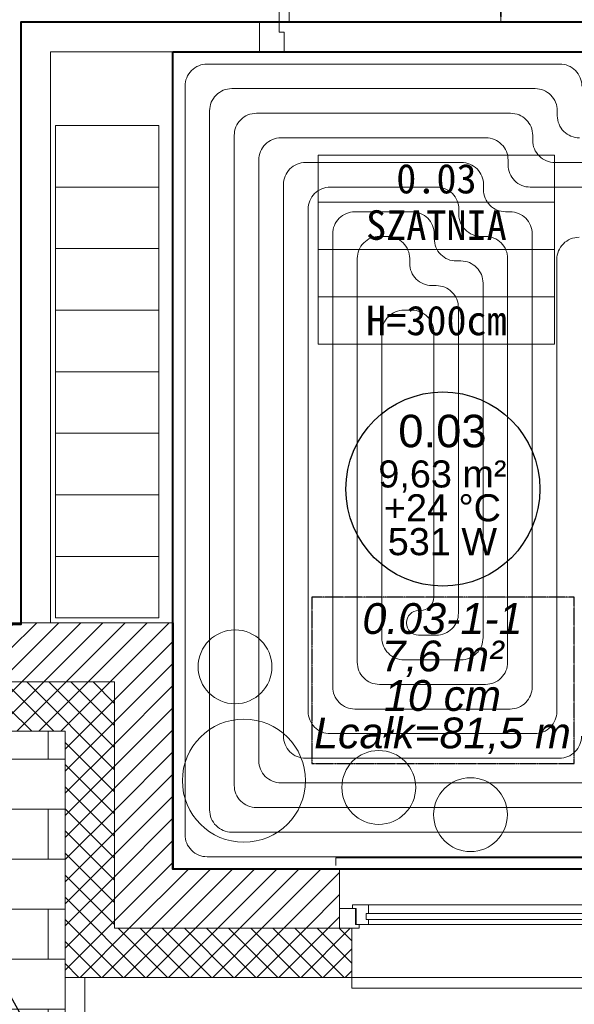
# Model space of a CAD drawing. Header units: millimetres. Extents: x -17122 to 7392, y -6480 to -3200.
# Tile 36 of 70: x -1929 to -1704, y -5091 to -4691. Entities that reach past the tile are written whole.
import ezdxf
from ezdxf import colors
from ezdxf.entities.mleader import LeaderData, LeaderLine
from ezdxf.enums import TextEntityAlignment as Align
from ezdxf.math import Vec2, Vec3

# ---------------------------------------------------------------- set-up
doc = ezdxf.new("R2010")
doc.units = ezdxf.units.MM
doc.linetypes.add('HIDDEN2', pattern=[4.7625, 3.175, -1.5875])
doc.linetypes.add('HIDDENX2', pattern=[0.1905, 0.127, -0.0635])
doc.layers.add('_k_niewidoczna', color=72, linetype='Continuous', lineweight=9, plot=False)
for name, color, linetype, lineweight in [('_k_opis', 7, 'Continuous', 13), ('_k_stolarka', 7, 'Continuous', 13), ('_k_wyposażenia', 251, 'Continuous', 9), ('_k_zarys', 7, 'HIDDEN2', 20), ('_k_ściany', 7, 'Continuous', 0), ('IS_b717ccf2-f286-464b-8c1c-720d6d4c2098__k_krawężnik', 252, 'Continuous', 5), ('IS_b717ccf2-f286-464b-8c1c-720d6d4c2098__k_kreskowanie', 250, 'Continuous', 5), ('IS_b717ccf2-f286-464b-8c1c-720d6d4c2098__k_wyposażenia', 251, 'Continuous', 5), ('s-gaz', 54, 'Continuous', 50)]:
    doc.layers.add(name, color=color, linetype=linetype, lineweight=lineweight)
for name, color, linetype, lineweight, true_color in [('Default', 7, 'Continuous', 15, 0x000000), ('IS_b717ccf2-f286-464b-8c1c-720d6d4c2098__k_ocieplenie', 7, 'Continuous', 13, 0x000000), ('IS_b717ccf2-f286-464b-8c1c-720d6d4c2098__k_opis', 7, 'Continuous', 5, 0x000000), ('IS_b717ccf2-f286-464b-8c1c-720d6d4c2098__k_tabela', 7, 'Continuous', 5, 0x000000), ('IS_b717ccf2-f286-464b-8c1c-720d6d4c2098__k_ściany', 7, 'Continuous', 5, 0x000000), ('IS_Heating_cooling floor', 7, 'HIDDENX2', 5, 0x008000), ('IS_Room (Automatic)', 7, 'Continuous', 5, 0xffffff), ('IS_Strefa podłóg', 7, 'Continuous', 40, 0x008000), ('IS_Strop1', 7, 'Continuous', 5, 0x000080), ('IS_Wężownica OChP', 7, 'Continuous', 5, 0x800080)]:
    doc.layers.add(name, color=color, linetype=linetype, lineweight=lineweight, true_color=true_color)
doc.styles.add('Arial_____', font='arial.ttf')
doc.styles.add('Arial__I__', font='ariali.ttf')
doc.styles.add('GENERATED_STYLE_1', font='MS Gothic.ttf')
doc.styles.add('GENERATED_STYLE_2', font='MS Gothic.ttf')
doc.styles.get("Standard").update_dxf_attribs({"font": 'arial.ttf'})

# ---------------------------------------------------------------- blocks, each defined once
blk = doc.blocks.new('szatnia_moduł_5')
at = {"layer": '_k_wyposażenia', "ltscale": 20}
for points in [[(29595.93, -1630.11), (29637.93, -1630.11), (29637.93, -1605.11), (29595.93, -1605.11)], [(29595.93, -1605.11), (29637.93, -1605.11), (29637.93, -1705.11), (29595.93, -1705.11)], [(29595.93, -1655.11), (29637.93, -1655.11), (29637.93, -1630.11), (29595.93, -1630.11)], [(29595.93, -1680.11), (29637.93, -1680.11), (29637.93, -1655.11), (29595.93, -1655.11)], [(29595.93, -1705.11), (29637.93, -1705.11), (29637.93, -1680.11), (29595.93, -1680.11)]]:
    blk.add_lwpolyline(points, close=True, dxfattribs=at)
blk = doc.blocks.new('D_130w')
at = {"layer": '_k_niewidoczna', "lineweight": 0, "ltscale": 3}
blk.add_lwpolyline([(0, 140), (0, 10)], dxfattribs=at)
at = {"layer": '_k_stolarka', "lineweight": 0, "ltscale": 2}
for points in [[(-12, 150), (0, 150), (0, 140), (-8, 140), (-8, 142), (-12, 142), (-12, 150)], [(-91.96, 140), (-22, 140)], [(-46.01, 10), (-22, 10)], [(-12, 0), (0, 0), (0, 10), (-8, 10), (-8, 8), (-12, 8), (-12, 0)]]:
    blk.add_lwpolyline(points, dxfattribs=at)
for points in [[(-12, 142), (-12, 138), (-101.98, 138), (-101.98, 142)], [(-101.98, 142), (-101.98, 138), (-91.96, 138), (-91.96, 142)], [(-22, 142), (-22, 138), (-12, 138), (-12, 142)], [(-56.01, 8), (-56.01, 12), (-46.01, 12), (-46.01, 8)], [(-12, 8), (-12, 12), (-46.01, 12), (-46.01, 8)], [(-22, 8), (-22, 12), (-12, 12), (-12, 8)]]:
    blk.add_lwpolyline(points, close=True, dxfattribs=at)
for centre, radius, start, end in [((-11.97, 142.11), 90.11, 182.6174, 270), ((-11.85, 7.63), 44.37, 90.1531, 174.3519)]:
    blk.add_arc(centre, radius, start, end, dxfattribs=at)
blk = doc.blocks.new('metryczka_80')
at = {"layer": '_k_opis', "ltscale": 0.1}
for points in [[(-80, 0), (0, 0), (0, -64), (-80, -64)], [(-80, -16), (0, -16), (0, -48), (-80, -48)]]:
    blk.add_lwpolyline(points, close=True, dxfattribs=at)
blk.add_lwpolyline([(-80, -32), (0, -32)], dxfattribs=at)
at = {"layer": '_k_opis', "ltscale": 0.1, "flags": 4}
for tag, style, p in [('ATR_NR_POM', 'GENERATED_STYLE_1', (-40, -13)), ('ATR_POM', 'GENERATED_STYLE_2', (-40, -28.71)), ('ATR_WYS', 'GENERATED_STYLE_1', (-40, -61))]:
    blk.add_attdef(tag, text='', height=10, dxfattribs=dict(at, style=style)).set_placement(p, align=Align.CENTER)
blk = doc.blocks.new('b717ccf2-f286-464b-8c1c-720d6d4c2098')
at = {"layer": 'IS_b717ccf2-f286-464b-8c1c-720d6d4c2098__k_kreskowanie', "lineweight": 0, "ltscale": 2}
h = blk.add_hatch(dxfattribs=at)
h.set_pattern_fill('ANSI37-D9591608-75E2-48B7-82E3-05F', color=256, scale=2, style=0, pattern_type=2)
h.set_pattern_definition([(45, (-5636.062, 4335.4616), (-4.490128, 4.490128), []), (135, (-5636.062, 4335.4616), (-4.490128, -4.490128), [])])
h.paths.add_polyline_path([(-963.83, -744.64), (-963.83, -724.64), (-1535.83, -724.64), (-1535.83, -589.64), (-1555.83, -589.64), (-1555.83, -744.64)], flags=0)
h.paths.add_polyline_path([(-713.83, -644.64), (-713.83, -624.64), (-756.83, -624.64), (-756.83, -724.64), (-853.83, -724.64), (-853.83, -744.64), (-736.83, -744.64), (-736.83, -644.64)], flags=0)
h.paths.add_polyline_path([(309.17, 82.36), (329.17, 82.36), (329.17, 309.36), (-326.83, 309.36), (-326.83, 289.36), (309.17, 289.36)], flags=0)
h.paths.add_polyline_path([(309.17, -317.64), (329.17, -317.64), (329.17, -117.64), (309.17, -117.64)], flags=0)
h.paths.add_polyline_path([(225.67, -724.64), (225.67, -744.64), (329.17, -744.64), (329.17, -517.64), (309.17, -517.64), (309.17, -724.64)], flags=0)
h.paths.add_polyline_path([(-34.33, -724.64), (-34.33, -744.64), (115.67, -744.64), (115.67, -724.64)], flags=0)
h.paths.add_polyline_path([(-404.33, -744.64), (-404.33, -724.64), (-500.83, -724.64), (-500.83, -644.64), (-500.83, -624.64), (-543.83, -624.64), (-543.83, -644.64), (-520.83, -644.64), (-520.83, -744.64)], flags=0)
h.paths.add_polyline_path([(-294.33, -724.64), (-294.33, -744.64), (-144.33, -744.64), (-144.33, -724.64)], flags=0)
h.paths.add_polyline_path([(-1535.83, -356.64), (-1555.83, -356.64), (-1555.83, -439.64), (-1535.83, -439.64)], flags=0)
h.paths.add_polyline_path([(-1535.83, -124.04), (-1555.83, -124.04), (-1555.83, -206.64), (-1535.83, -206.64)], flags=0)
h.paths.add_polyline_path([(-1535.83, 108.56), (-1555.83, 108.56), (-1555.83, 25.96), (-1535.83, 25.96)], flags=0)
h.paths.add_polyline_path([(-1267.27, 289.36), (-1267.27, 309.36), (-1555.83, 309.36), (-1555.83, 212.56), (-1535.83, 212.56), (-1535.83, 289.36)], flags=0)
h.paths.add_polyline_path([(-856.81, 309.36), (-856.81, 289.36), (-436.83, 289.36), (-436.83, 309.36)], flags=0)
h.paths.add_polyline_path([(-966.81, 289.36), (-966.81, 309.36), (-1157.27, 309.36), (-1157.27, 289.36)], flags=0)
h = blk.add_hatch(dxfattribs=at)
h.set_pattern_fill('ANSI31-D9591608-75E2-48B7-82E3-05F', color=256, scale=2, style=0, pattern_type=2)
h.set_pattern_definition([(45, (-5636.062, 4335.4616), (-4.490128, 4.490128), [])])
h.paths.add_polyline_path([(-713.83, -624.64), (-713.83, -600.64), (-780.83, -600.64), (-780.83, -700.64), (-848.83, -700.64), (-848.83, -724.64), (-756.83, -724.64), (-756.83, -624.64)], flags=0)
h.paths.add_polyline_path([(285.17, 82.36), (309.17, 82.36), (309.17, 289.36), (-321.83, 289.36), (-321.83, 265.36), (-221.83, 265.36), (-221.83, 39.36), (-203.83, 39.36), (-203.83, 265.36), (285.17, 265.36)], flags=0)
h.paths.add_polyline_path([(285.17, -317.64), (309.17, -317.64), (309.17, -117.64), (285.17, -117.64)], flags=0)
h.paths.add_polyline_path([(230.67, -700.64), (230.67, -724.64), (309.17, -724.64), (309.17, -517.64), (285.17, -517.64), (285.17, -700.64)], flags=0)
h.paths.add_polyline_path([(-29.33, -700.64), (-29.33, -724.64), (110.67, -724.64), (110.67, -700.64)], flags=0)
h.paths.add_polyline_path([(-289.33, -700.64), (-289.33, -724.64), (-149.33, -724.64), (-149.33, -700.64), (-203.83, -700.64), (-203.83, -356.64), (-221.83, -356.64), (-221.83, -700.64)], flags=0)
h.paths.add_polyline_path([(-409.33, -724.64), (-409.33, -700.64), (-476.83, -700.64), (-476.83, -624.64), (-476.83, -600.64), (-543.83, -600.64), (-543.83, -624.64), (-500.83, -624.64), (-500.83, -724.64)], flags=0)
h.paths.add_polyline_path([(-1535.83, -434.64), (-1511.83, -434.64), (-1511.83, -356.64), (-1535.83, -356.64)], flags=0)
h.paths.add_polyline_path([(-1511.83, -594.64), (-1535.83, -594.64), (-1535.83, -724.64), (-968.83, -724.64), (-968.83, -700.64), (-1511.83, -700.64)], flags=0)
h.paths.add_polyline_path([(-1511.83, 108.56), (-1535.83, 108.56), (-1535.83, 30.96), (-1511.83, 30.96)], flags=0)
h.paths.add_polyline_path([(-1272.27, 265.36), (-1272.27, 289.36), (-1535.83, 289.36), (-1535.83, 212.56), (-1511.83, 212.56), (-1511.83, 265.36)], flags=0)
h.paths.add_polyline_path([(-971.81, 265.36), (-971.81, 289.36), (-1152.27, 289.36), (-1152.27, 265.36)], flags=0)
h.paths.add_polyline_path([(-851.81, 289.36), (-851.81, 265.36), (-441.83, 265.36), (-441.83, 289.36)], flags=0)
h.paths.add_polyline_path([(-1443.83, -206.64), (-1443.83, -188.64), (-1511.83, -188.64), (-1511.83, -129.04), (-1535.83, -129.04), (-1535.83, -206.64)], flags=0)
h.paths.add_polyline_path([(-1339.83, -188.64), (-1339.83, -206.64), (-1255.41, -206.64), (-1255.41, -188.64)], flags=0)
h.paths.add_polyline_path([(-1037.81, -206.64), (-1037.81, -188.64), (-1151.41, -188.64), (-1151.41, -206.64)], flags=0)
h.paths.add_polyline_path([(-803.81, -206.64), (-803.81, -188.64), (-933.81, -188.64), (-933.81, -206.64)], flags=0)
h.paths.add_polyline_path([(-438.83, -188.64), (-438.83, -206.64), (-203.83, -206.64), (-203.83, -64.64), (-221.83, -64.64), (-221.83, -188.64)], flags=0)
h.paths.add_polyline_path([(-530.83, -206.64), (-530.83, -188.64), (-699.81, -188.64), (-699.81, -206.64)], flags=0)
h = blk.add_hatch(dxfattribs=at)
h.set_pattern_fill('AR-B816-D9591608-75E2-48B7-82E3-05', color=256, scale=0.1, style=0, pattern_type=2)
h.set_pattern_definition([(0, (-5636.062, 4335.462), (0, 20.32), []), (90, (-5636.062, 4335.462), (-20.32, 20.32), [20.32, -20.32])])
h.paths.add_polyline_path([(-1555.83, 242.36), (-1755.83, 242.36), (-1755.83, 85.36), (-1555.83, 85.36), (-1555.83, 108.56), (-1535.83, 108.56), (-1535.83, 212.56), (-1555.83, 212.56)], flags=0)
h.paths.add_polyline_path([(-703.83, -729.64), (-703.83, -649.64), (-553.83, -649.64), (-553.83, -729.64)], flags=0)
h.paths.add_polyline_path([(-520.83, -744.64), (-520.83, -644.64), (-543.83, -644.64), (-543.83, -624.64), (-713.83, -624.64), (-713.83, -644.64), (-736.83, -644.64), (-736.83, -744.64), (-1555.83, -744.64), (-1555.83, -356.64), (-1535.83, -356.64), (-1535.83, -206.64), (-1555.83, -206.64), (-1755.83, -206.64), (-1755.83, -944.64), (-520.83, -944.64)], flags=0)
at = {"layer": '_k_stolarka', "lineweight": 0}
for points in [[(-287.83, -699.14), (-287.83, -696.14), (-410.83, -696.14), (-410.83, -699.14)], [(-404.08, -716.64), (-404.08, -715.14), (-397.58, -715.14), (-397.58, -718.64), (-398.58, -718.64), (-398.58, -721.14), (-397.58, -721.14), (-397.58, -723.14), (-402.58, -723.14), (-402.58, -716.64), (-404.08, -716.64)], [(-409.33, -716.64), (-409.33, -724.64), (-401.33, -724.64), (-401.33, -723.14), (-402.83, -723.14), (-402.83, -716.64), (-409.33, -716.64)], [(-294.33, -744.64), (-294.33, -748.98), (-404.33, -748.98), (-404.33, -742.64)]]:
    blk.add_lwpolyline(points, dxfattribs=at)
for points in [[(-397.58, -718.64), (-301.08, -718.64), (-301.08, -715.14), (-397.58, -715.14)], [(-301.08, -723.14), (-397.58, -723.14), (-397.58, -721.14), (-301.08, -721.14)]]:
    blk.add_lwpolyline(points, close=True, dxfattribs=at)
at = {"layer": '_k_zarys', "lineweight": 0, "ltscale": 2}
for points in [[(-289.33, -700.64), (-409.33, -700.64)], [(-294.33, -744.64), (-404.33, -744.64)]]:
    blk.add_lwpolyline(points, dxfattribs=at)
at = {"layer": '_k_ściany', "lineweight": 0}
blk.add_lwpolyline([(-409.33, -700.64), (-409.33, -724.64), (-404.33, -724.64), (-404.33, -744.64)], dxfattribs=at)
at = {"layer": 'IS_b717ccf2-f286-464b-8c1c-720d6d4c2098__k_krawężnik', "lineweight": 0}
for points in [[(-520.83, -744.64, 0), (-520.83, -944.64, 0)], [(-512.83, -744.64, 0), (-512.83, -944.64, 0)]]:
    blk.add_polyline3d(points, dxfattribs=at)
at = {"layer": 'IS_b717ccf2-f286-464b-8c1c-720d6d4c2098__k_ocieplenie', "lineweight": 0}
blk.add_lwpolyline([(-543.83, -644.64), (-520.83, -644.64), (-520.83, -744.64), (-404.33, -744.64)], dxfattribs=at)
at = {"layer": 'IS_b717ccf2-f286-464b-8c1c-720d6d4c2098__k_wyposażenia', "lineweight": 0, "ltscale": 2}
for centre, radius in [((-451.81, -618.49), 15), ((-448.2, -664.73), 25), ((-393.41, -667.47), 15), ((-356.13, -678.54), 15)]:
    blk.add_circle(centre, radius, dxfattribs=at)
at = {"layer": 'IS_b717ccf2-f286-464b-8c1c-720d6d4c2098__k_ściany', "lineweight": 0}
for points in [[(-441.83, -356.64), (-538.83, -356.64), (-538.83, -600.64)], [(-526.83, -600.64), (-526.83, -368.64), (-441.83, -368.64)], [(-543.83, -600.64), (-476.83, -600.64), (-476.83, -700.64), (-409.33, -700.64)], [(-543.83, -624.64), (-500.83, -624.64), (-500.83, -724.64), (-404.33, -724.64)]]:
    blk.add_lwpolyline(points, dxfattribs=at)
blk.add_polyline3d([(-441.83, -368.64, 0), (-441.83, -356.64, 0)], dxfattribs=at)
at = {"layer": 'IS_b717ccf2-f286-464b-8c1c-720d6d4c2098__k_tabela', "lineweight": 0, "ltscale": 0.1}
ref = blk.add_blockref('metryczka_80', (-321.98, -410.6), dxfattribs=dict(at, xscale=1.2, yscale=1.2, zscale=1.2))
ref.add_attrib('ATR_NR_POM', '0.03', dxfattribs={"layer": 'IS_b717ccf2-f286-464b-8c1c-720d6d4c2098__k_opis', "ltscale": 0.1, "height": 12, "style": 'GENERATED_STYLE_1'}).set_placement((-369.98, -426.2), align=Align.CENTER)
ref.add_attrib('ATR_POM', 'SZATNIA', dxfattribs={"layer": 'IS_b717ccf2-f286-464b-8c1c-720d6d4c2098__k_opis', "ltscale": 0.1, "height": 12, "style": 'GENERATED_STYLE_2'}).set_placement((-369.98, -445.06), align=Align.CENTER)
ref.add_attrib('ATR_WYS', 'H=300cm', dxfattribs={"layer": 'IS_b717ccf2-f286-464b-8c1c-720d6d4c2098__k_opis', "ltscale": 0.1, "height": 12, "style": 'GENERATED_STYLE_1'}).set_placement((-369.98, -483.8), align=Align.CENTER)
at = {"layer": 'IS_b717ccf2-f286-464b-8c1c-720d6d4c2098__k_wyposażenia', "lineweight": 0, "xscale": -1, "rotation": 90}
blk.add_blockref('D_130w', (-291.83, -368.64), dxfattribs=at)
at = {"layer": 'IS_b717ccf2-f286-464b-8c1c-720d6d4c2098__k_wyposażenia', "lineweight": 0}
for p in [(-30120.76, 1206.48), (-30120.76, 1106.48)]:
    blk.add_blockref('szatnia_moduł_5', p, dxfattribs=at)

msp = doc.modelspace()

# ---------------------------------------------------------------- block references
at = {"layer": 'Default', "lineweight": 5, "zscale": 100}
msp.add_blockref('b717ccf2-f286-464b-8c1c-720d6d4c2098', (-1389.75, -4335.46), dxfattribs=at)

# ---------------------------------------------------------------- next in the draw order: linework, layer by layer
at = {"lineweight": 30}
msp.add_circle((-1757.11, -4881.74), 39.42, dxfattribs=at)
at = {"layer": 'IS_Heating_cooling floor', "lineweight": 30}
msp.add_lwpolyline([(-1810.38, -4993.16), (-1703.81, -4993.16), (-1703.81, -4925.7), (-1810.38, -4925.7)], close=True, dxfattribs=at)
at = {"layer": 'IS_Room (Automatic)'}
msp.add_circle((-1757.11, -4881.74), 39.42, dxfattribs=at)
at = {"layer": 'IS_Strefa podłóg'}
for points in [[(-2158.58, -4542.1), (-1605.58, -4542.1), (-1605.58, -4692.1), (-1928.58, -4692.1), (-1928.58, -4936.72), (-2158.58, -4936.72), (-2158.58, -4692.06)], [(-1866.89, -4704.1), (-1611.58, -4704.1), (-1611.58, -4834.49), (-1655.78, -4834.49), (-1655.78, -5036.1), (-1866.89, -5036.1)]]:
    msp.add_lwpolyline(points, close=True, dxfattribs=at)
at = {"layer": 'IS_Strop1'}
msp.add_lwpolyline([(-2945.58, -4026.1), (-1060.58, -4026.1), (-1060.58, -5080.1), (-1910.58, -5080.1), (-1910.58, -4980.1), (-2126.58, -4980.1), (-2126.58, -5080.1), (-2945.58, -5080.1)], close=True, dxfattribs=at)
at = {"layer": 'IS_Wężownica OChP', "color": 172, "true_color": 0x0000c8, "transparency": 33554687}
for points in [[(-1669.78, -5031.1), (-1852.89, -5031.1, -0.414214), (-1861.89, -5022.1), (-1861.89, -4718.1, -0.414214), (-1852.89, -4709.1), (-1709.6, -4709.1, -0.414214), (-1700.6, -4718.1)], [(-1701.6, -4739.1, -0.414214), (-1710.6, -4730.1), (-1710.6, -4728.1, 0.414214), (-1719.6, -4719.1), (-1842.89, -4719.1, 0.414214), (-1851.89, -4728.1), (-1851.89, -5012.1, 0.414214), (-1842.89, -5021.1), (-1679.78, -5021.1, 0.414214)], [(-1689.78, -5011.1), (-1832.89, -5011.1, -0.414214), (-1841.89, -5002.1), (-1841.89, -4738.1, -0.414214), (-1832.89, -4729.1), (-1729.6, -4729.1, -0.414214), (-1720.6, -4738.1), (-1720.6, -4740.1, 0.414214), (-1711.6, -4749.1), (-1665.58, -4749.1, -0.414214)], [(-1675.58, -4759.1), (-1721.6, -4759.1, -0.414214), (-1730.6, -4750.1), (-1730.6, -4748.1, 0.414214), (-1739.6, -4739.1), (-1822.89, -4739.1, 0.414214), (-1831.89, -4748.1), (-1831.89, -4992.1, 0.414214), (-1822.89, -5001.1), (-1699.78, -5001.1, 0.414214)], [(-1700.78, -4982.1, -0.414214), (-1709.78, -4991.1), (-1812.89, -4991.1, -0.414214), (-1821.89, -4982.1), (-1821.89, -4758.1, -0.414214), (-1812.89, -4749.1), (-1749.6, -4749.1, -0.414214), (-1740.6, -4758.1), (-1740.6, -4760.1, 0.414214), (-1731.6, -4769.1), (-1729.78, -4769.1, -0.414214), (-1720.78, -4778.1), (-1720.78, -4962.1, -0.414214), (-1729.78, -4971.1), (-1792.89, -4971.1, -0.414214), (-1801.89, -4962.1), (-1801.89, -4778.1, -0.414214), (-1792.89, -4769.1), (-1769.6, -4769.1, -0.414214), (-1760.6, -4778.1), (-1760.6, -4780.1, 0.414214), (-1751.6, -4789.1), (-1749.78, -4789.1, -0.414214), (-1740.78, -4798.1), (-1740.78, -4942.1, -0.414214), (-1749.78, -4951.1), (-1772.89, -4951.1, -0.414214), (-1781.89, -4942.1), (-1781.89, -4818.1, -0.414214), (-1772.89, -4809.1), (-1769.78, -4809.1, -0.414214), (-1760.78, -4818.1), (-1760.78, -4925.65, -0.414214), (-1766.22, -4931.1), (-1766.99, -4931.1, 0.414214), (-1771.89, -4936), (-1771.89, -4936.2, 0.414214), (-1766.99, -4941.1), (-1759.78, -4941.1, 0.414214), (-1750.78, -4932.1), (-1750.78, -4808.1, 0.414214), (-1759.78, -4799.1), (-1761.6, -4799.1, -0.414214), (-1770.6, -4790.1), (-1770.6, -4788.1, 0.414214), (-1779.6, -4779.1), (-1782.89, -4779.1, 0.414214), (-1791.89, -4788.1), (-1791.89, -4952.1, 0.414214), (-1782.89, -4961.1), (-1739.78, -4961.1, 0.414214), (-1730.78, -4952.1), (-1730.78, -4788.1, 0.414214), (-1739.78, -4779.1), (-1741.6, -4779.1, -0.414214), (-1750.6, -4770.1), (-1750.6, -4768.1, 0.414214), (-1759.6, -4759.1), (-1802.89, -4759.1, 0.414214), (-1811.89, -4768.1), (-1811.89, -4972.1, 0.414214), (-1802.89, -4981.1), (-1719.78, -4981.1, 0.414214), (-1710.78, -4972.1), (-1710.78, -4788.49, -0.414214), (-1701.78, -4779.49)]]:
    msp.add_lwpolyline(points, format="xyb", dxfattribs=at)

# ---------------------------------------------------------------- next in the draw order: texts
at = {"layer": 'IS_Heating_cooling floor', "color": 96, "true_color": 0x008000, "transparency": 33554687, "style": 'Arial__I__'}
for s, p in [('0.03-1-1', (-1757.26, -4944.34)), ('10 cm', (-1757.26, -4975.59))]:
    msp.add_text(s, height=12.5, dxfattribs=at).set_placement(p, align=Align.BOTTOM_CENTER)
for s, p in [('7,6 m²', (-1757.26, -4949.55)), ('Lcałk=81,5 m', (-1757.26, -4980.8))]:
    msp.add_text(s, height=12.5, dxfattribs=at).set_placement(p, align=Align.MIDDLE_CENTER)
at = {"layer": 'IS_Room (Automatic)', "color": 18, "true_color": 0x000000, "transparency": 33554687, "style": 'Arial_____'}
msp.add_text('0.03', height=13.2, dxfattribs=at).set_placement((-1757.29, -4868.73), align=Align.BOTTOM_CENTER)
for s, p in [('9,63 m²', (-1757.29, -4875.61)), ('+24 °C', (-1757.29, -4889.36)), ('531 W', (-1757.29, -4903.11))]:
    msp.add_text(s, height=11, dxfattribs=at).set_placement(p, align=Align.MIDDLE_CENTER)

# ---------------------------------------------------------------- next in the draw order: leaders
at = {"lineweight": 30}
ml = msp.add_multileader_mtext('Standard', dxfattribs=at)
ml.set_content('\\pxt4;{\\Fromans|c238;\\W0.9;\\T0.9;\\C0;KURTYNA POWIETRZNA ROZMIAR 1,5m\\PZ WYMIENNIKIEM ELEKTRYCZNYM}', color=256)
ml.set_leader_properties()
ml.build(insert=Vec2(0, 0))
ml.multileader.update_dxf_attribs({"text_left_attachment_type": 2, "text_right_attachment_type": 2, "arrow_head_size": 0})
ctx = ml.context
ctx.base_point, ctx.char_height, ctx.arrow_head_size, ctx.plane_origin = Vec3(-1843.19, -5191.89), 13, 0, Vec3(-2579.95, -4624.71)
ctx.left_attachment, ctx.right_attachment = 2, 2
notes = []
notes.append((ctx, [(1, (1, 1, 0), (-1874.75, -5191.89), (1, 0), 31.56, [(0, [(-2018.58, -4934.1)], 0, [])])]))
ctx.mtext.insert, ctx.mtext.rotation, ctx.mtext.width, ctx.mtext.flow_direction = Vec3(-1841.19, -5174.56), 6.283185, 362.4681, 5
at = {"lineweight": 30, "ltscale": 40}
ml = msp.add_multileader_mtext('Standard', dxfattribs=at)
ml.set_content('\\A1;{\\Fsimplex|c0;\\H0.92308x;\\W0.9;\\T0.9;POMPA CIEPŁA\\Fsimplex|c238; 1- SPRĘŻARKOWA\\PMOC GRZEWCZA 17,5 kW\\H1.0833x; }', color=256)
ml.set_leader_properties()
ml.build(insert=Vec2(0, 0))
ml.multileader.update_dxf_attribs({"text_left_attachment_type": 2, "text_right_attachment_type": 2, "dogleg_length": 0.36, "arrow_head_size": 0})
ctx = ml.context
ctx.base_point, ctx.char_height, ctx.arrow_head_size, ctx.plane_origin = Vec3(-2574.77, -5329.62), 13, 0, Vec3(-2700.44, -6039.45)
ctx.left_attachment, ctx.right_attachment = 2, 2
notes.append((ctx, [(1, (1, 1, 0), (-2626.24, -5329.62), (1, 0), 51.47, [(0, [(-2811.71, -4943.5)], 0, [])])]))
ctx.mtext.insert, ctx.mtext.width, ctx.mtext.flow_direction = Vec3(-2572.77, -5310.66), 748.5545, 5
at = {"layer": 's-gaz', "color": 0, "lineweight": 30, "ltscale": 40}
ml = msp.add_multileader_mtext('Standard', dxfattribs=at)
ml.set_content('\\pxt4;{\\Fromans|c238;\\W0.9;\\T0.9;ZBIORNIK BUFOROWY \\A1;\\Fsimplex|c238; \\A0;\\Fromans|c238;200\\A1;\\Fsimplex|c238;dm\\H0.7x;\\S3^ ;\\H1.4286x;\\P+GRZAŁKA \\P6kW NAPIĘCIE 400V}')
ml.set_leader_properties()
ml.build(insert=Vec2(0, 0))
ml.multileader.update_dxf_attribs({"text_left_attachment_type": 2, "text_right_attachment_type": 2, "dogleg_length": 0.36, "arrow_head_size": 0})
ctx = ml.context
ctx.base_point, ctx.char_height, ctx.arrow_head_size, ctx.plane_origin = Vec3(-2655.63, -5118.31), 12, 0, Vec3(-2007.55, -5024.54)
ctx.left_attachment, ctx.right_attachment = 2, 2
notes.append((ctx, [(1, (1, 1, 0), (-2696.07, -5118.31), (1, 0), 40.45, [(0, [(-2696.07, -5017.41)], 0, [])])]))
ctx.mtext.insert, ctx.mtext.rotation, ctx.mtext.width, ctx.mtext.flow_direction = Vec3(-2653.63, -5090.59), 6.283185, 1095.1377, 5
for ctx, leaders in notes:
    for number, flags, end, landing, length, lines in leaders:
        leader = LeaderData()
        leader.index, (leader.has_last_leader_line, leader.has_dogleg_vector, leader.attachment_direction) = number, flags
        leader.last_leader_point, leader.dogleg_vector, leader.dogleg_length = Vec3(end), Vec3(landing), length
        for number, points, colour, breaks in lines:
            line = LeaderLine()
            line.index, line.vertices, line.color, line.breaks = number, Vec3.list(points), colors.encode_raw_color(colour), breaks
            leader.lines.append(line)
        ctx.leaders.append(leader)

doc.saveas('drawing.dxf')
